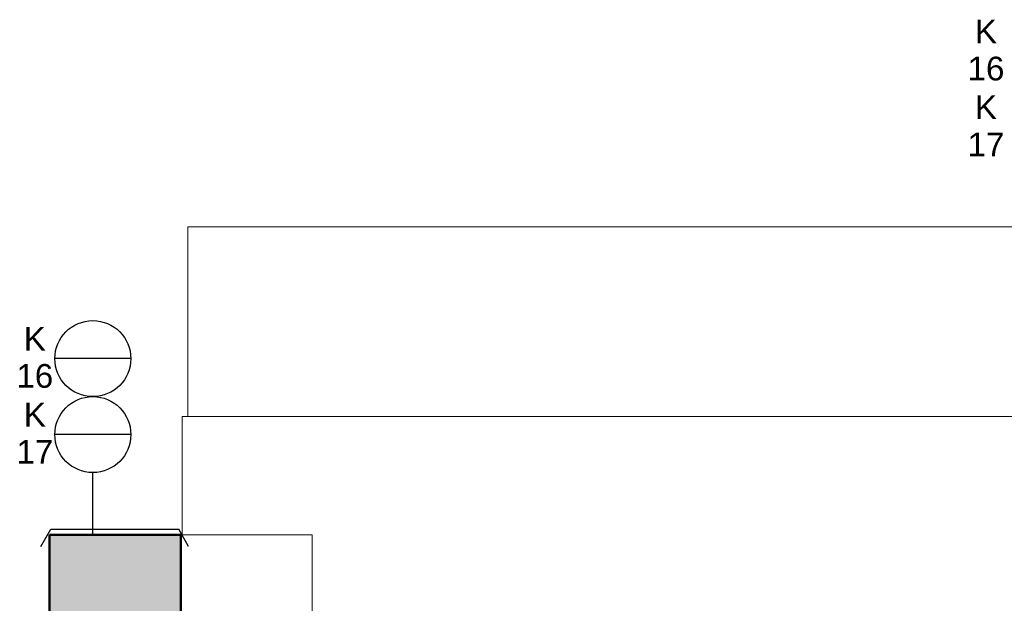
# Model space of a CAD drawing. Header units: millimetres. Extents: x -25478 to 4005, y -8416 to 11348.
# Tile 108 of 256: x -25331 to -21181, y 2392 to 4853. Entities that reach past the tile are written whole.
import ezdxf

# ---------------------------------------------------------------- set-up
doc = ezdxf.new("R2010")
doc.units = ezdxf.units.MM
doc.header["$MEASUREMENT"] = 0
doc.linetypes.add('Wipeout_Contour', pattern=[1000, 0, -1000])
for name, color, linetype in [('POHLED ZÁPADNÍ_1_0', 7, 'Continuous'), ('POHLED ZÁPADNÍ_1_Konstrukce - nosné', 7, 'Continuous'), ('POHLED ZÁPADNÍ_1_Nové_TZB - VZT', 7, 'Continuous'), ('POHLED ZÁPADNÍ_1_Výplně - Povrchové', 7, 'Continuous'), ('POHLED ZÁPADNÍ_1_Výplně – Řezové', 7, 'Continuous')]:
    doc.layers.add(name, color=color, linetype=linetype)
doc.styles.add('GENEROVANÝ_STYL_1', font='txt')

msp = doc.modelspace()

# ---------------------------------------------------------------- linework, layer by layer
at = {"layer": 'POHLED ZÁPADNÍ_1_Konstrukce - nosné', "color": 7, "linetype": 'Continuous', "lineweight": 50}
msp.add_line((-25206.1, 2680), (-25206.1, 380), dxfattribs=at)
at = {"layer": 'POHLED ZÁPADNÍ_1_Nové_TZB - VZT', "color": 1, "linetype": 'Continuous', "lineweight": 25}
for p, q in [((-24862.8, 3423.8), (-25183.2, 3423.8)), ((-24862.8, 3103.4), (-25183.2, 3103.4)), ((-25023, 2680), (-25023, 2943.2)), ((-25241.5, 2630.8), (-25200.1, 2704.5)), ((-25200.1, 2704.5), (-24660.9, 2704.5))]:
    msp.add_line(p, q, dxfattribs=at)
for centre in [(-25023, 3423.8), (-25023, 3103.4)]:
    msp.add_circle(centre, 160.2, dxfattribs=at)

# ---------------------------------------------------------------- texts
at = {"layer": 'POHLED ZÁPADNÍ_1_0', "color": 1, "linetype": 'Continuous', "lineweight": 25, "char_height": 100, "attachment_point": 5, "style": 'GENEROVANÝ_STYL_1'}
for s, insert, line_spacing_factor in [('\\A1;{\\pqc;\\fArial|b0|i0|c238|p38;K\\P\\pqc;\\fArial|b0|i0|c238|p38;1\\fArial|b0|i0|c238|p38;6}', (-21257.7, 4725.1), 0.940294), ('\\A1;{\\pqc;\\fArial|b0|i0|c238|p38;K\\P\\pqc;\\fArial|b0|i0|c238|p38;1\\fArial|b0|i0|c238|p38;7}', (-21257.7, 4405.5), 0.9406), ('\\A1;{\\pqc;\\fArial|b0|i0|c238|p38;K\\P\\pqc;\\fArial|b0|i0|c238|p38;1\\fArial|b0|i0|c238|p38;6}', (-25267.6, 3428.7), 0.940294), ('\\A1;{\\pqc;\\fArial|b0|i0|c238|p38;K\\P\\pqc;\\fArial|b0|i0|c238|p38;1\\fArial|b0|i0|c238|p38;7}', (-25267.6, 3109.1), 0.9406)]:
    msp.add_mtext(s, dxfattribs=dict(at, insert=insert, line_spacing_factor=line_spacing_factor))

# ---------------------------------------------------------------- wipeouts: each hides what was drawn before it
at = {"color": 254, "linetype": 'Wipeout_Contour', "lineweight": 0, "ltscale": 73198.425616}
msp.add_wipeout([(-11147.1, 3980), (-24623, 3980), (-24623, 3180), (-11147.1, 3180)], dxfattribs=at).dxf.layer = 'POHLED ZÁPADNÍ_1_Výplně - Povrchové'
at = {"color": 254, "linetype": 'Wipeout_Contour', "lineweight": 0, "ltscale": 146897.177288}
msp.add_wipeout([(-24652.2, 400.9), (-24543.2, 399.8), (-24543.2, 480), (-24098.5, 480), (-24098.5, 2680), (-24652.2, 2680)], dxfattribs=at).dxf.layer = 'POHLED ZÁPADNÍ_1_Výplně - Povrchové'

# ---------------------------------------------------------------- next in the draw order: hatches: boundary and pattern name
at = {"layer": 'POHLED ZÁPADNÍ_1_Výplně – Řezové', "linetype": 'Continuous', "lineweight": 13}
msp.add_hatch(color=254, dxfattribs=at).paths.add_polyline_path([(-24652.2, 380), (-24652.2, 2680), (-25206.1, 2680), (-25206.1, 380)])

# ---------------------------------------------------------------- next in the draw order: linework, layer by layer
at = {"layer": 'POHLED ZÁPADNÍ_1_Konstrukce - nosné', "color": 251, "linetype": 'Continuous', "lineweight": 20, "true_color": 0x6a6a6a}
for p, q in [((-11147.1, 3980), (-24623, 3980)), ((-24623, 3180), (-24623, 3980)), ((-24647, 3180), (-24647, 2680)), ((-24647, 3180), (-20988.7, 3180)), ((-24098.5, 2680), (-24652.2, 2680)), ((-24098.5, 480), (-24098.5, 2680))]:
    msp.add_line(p, q, dxfattribs=at)
at = {"layer": 'POHLED ZÁPADNÍ_1_Konstrukce - nosné', "color": 7, "linetype": 'Continuous', "lineweight": 50}
for q in [(-25206.1, 2680), (-24652.2, 380)]:
    msp.add_line((-24652.2, 2680), q, dxfattribs=at)
at = {"layer": 'POHLED ZÁPADNÍ_1_Konstrukce - nosné', "color": 8, "linetype": 'Continuous', "lineweight": 13}
for q in [(-24647, 2680), (-24098.5, 580)]:
    msp.add_line((-24098.5, 2680), q, dxfattribs=at)
at = {"layer": 'POHLED ZÁPADNÍ_1_Nové_TZB - VZT', "color": 1, "linetype": 'Continuous', "lineweight": 25}
msp.add_line((-24619.4, 2630.8), (-24660.9, 2704.5), dxfattribs=at)

doc.saveas('drawing.dxf')
